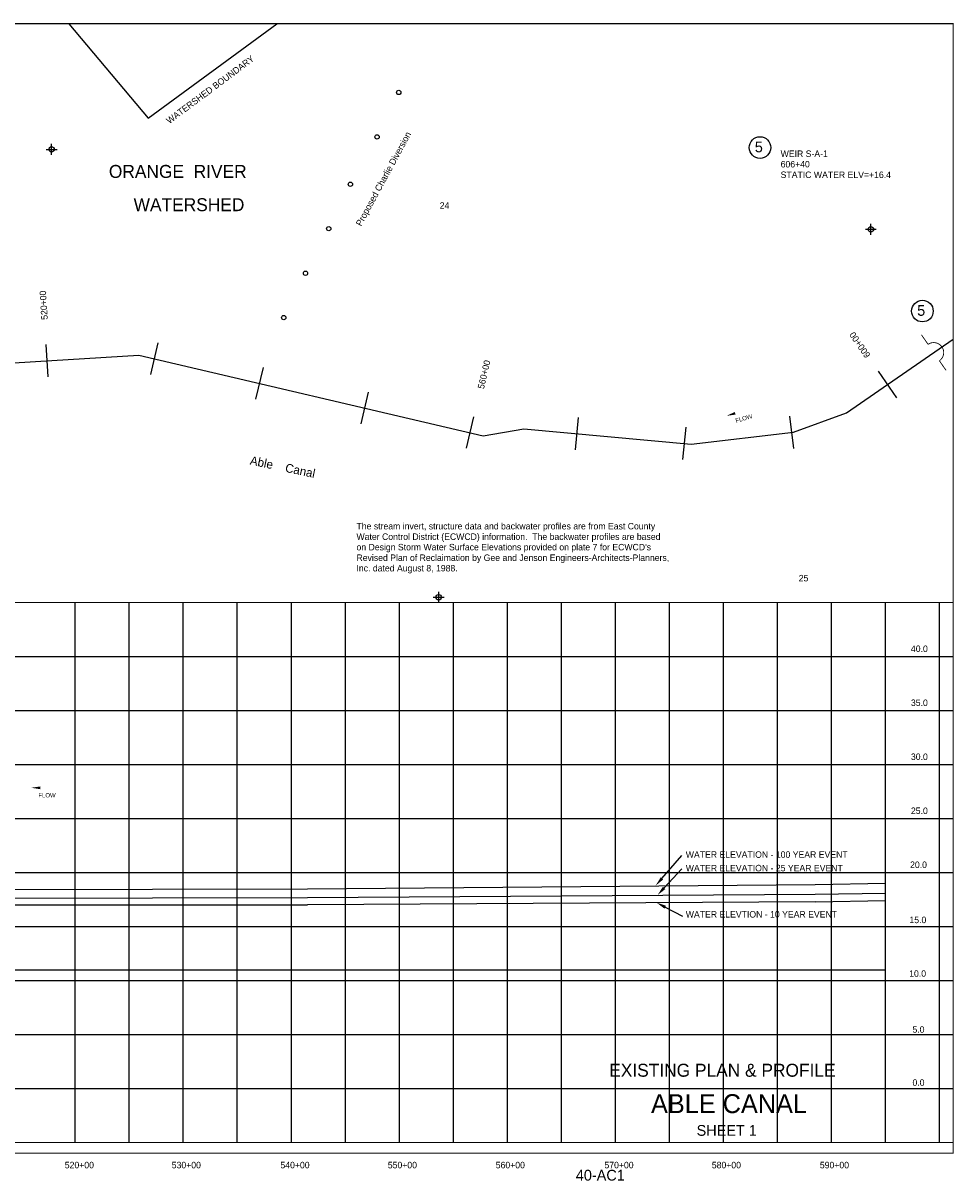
# Model space of a CAD drawing. Extents: x 44120 to 60141, y -855 to 9865.
# Tile 2 of 2: x 51518 to 60141, y -855 to 9865. Entities that reach past the tile are written whole.
import ezdxf
from ezdxf.enums import TextEntityAlignment as Align

# ---------------------------------------------------------------- set-up
doc = ezdxf.new("R2010")
doc.units = 0
doc.header["$LTSCALE"] = 800
doc.header["$PDMODE"] = 34
doc.header["$PDSIZE"] = 50
doc.linetypes.add('DASHED', pattern=[0])
doc.linetypes.add('STREAM', pattern=[0])
doc.layers.get('0').update_dxf_attribs({"linetype": 'CONTINUOUS'})
for name, color, linetype in [('100YR', 15, 'CONTINUOUS'), ('10YR', 15, 'CONTINUOUS'), ('25YR', 15, 'CONTINUOUS'), ('BORDER', 1, 'CONTINUOUS'), ('EXISTING', 1, 'CONTINUOUS'), ('GRID', 2, 'CONTINUOUS'), ('PROPOSED', 7, 'CONTINUOUS'), ('SEC', 2, 'CONTINUOUS'), ('STATIONS', 7, 'CONTINUOUS'), ('STRUCTTEXT', 7, 'CONTINUOUS'), ('STRUCTURES', 1, 'CONTINUOUS'), ('TEXT', 7, 'CONTINUOUS'), ('TRUNKS', 5, 'STREAM'), ('WATER', 4, 'CONTINUOUS'), ('WSHEDS', 3, 'CONTINUOUS')]:
    doc.layers.add(name, color=color, linetype=linetype)

# ---------------------------------------------------------------- blocks, each defined once
blk = doc.blocks.new('WEIR')
at = {"layer": 'STRUCTURES', "color": 0, "const_width": 30}
blk.add_lwpolyline([(13, 761), (13, 358, -1), (13, -332), (13, -734)], format="xyb", dxfattribs=at)
blk = doc.blocks.new('DCLAIM')
at = {"layer": 'TEXT', "color": 0}
for s, p in [('The stream invert, structure data and backwater profiles are from East County', (15, 9)), ('Water Control District (ECWCD) information.  The backwater profiles are based', (15, -88)), ("on Design Storm Water Surface Elevations provided on plate 7 for ECWCD's", (15, -185)), ('Revised Plan of Reclaimation by Gee and Jenson Engineers-Architects-Planners,', (15, -283)), ('Inc. dated August 8, 1988.', (15, -380))]:
    blk.add_text(s, height=60, dxfattribs=at).set_placement(p)
blk = doc.blocks.new('FLARROW')
at = {"color": 0}
blk.add_lwpolyline([(-0.28, 0.019, 0, 0.05, 0), (-0.112, 0.019, 0, 0, -0.087559), (-0.012, 0.001, 0, 0, 0.245722), (0.075, 0.013, 0, 0, -0.309425), (0.212, 0.015, 0, 0, 0), (0.278, 0.013, 0, 0, 0)], format="xyseb", dxfattribs=at)
blk.add_text('FLOW', height=0.08, dxfattribs=at).set_placement((0.015, -0.157), align=Align.CENTER)
blk = doc.blocks.new('FLOW')
at = {"layer": 'TRUNKS', "color": 0, "xscale": 500, "yscale": 500, "zscale": 500, "rotation": 26.28602035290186}
blk.add_blockref('FLARROW', (-11, 25), dxfattribs=at)

msp = doc.modelspace()

# ---------------------------------------------------------------- linework, layer by layer
at = {"layer": '100YR', "color": 0}
for p, q in [((50500, 1840), (54150, 1850)), ((54150, 1850), (58850, 1890)), ((58850, 1890), (59500, 1900))]:
    msp.add_line(p, q, dxfattribs=at)
at = {"layer": '10YR', "color": 0}
for p, q in [((58850, 1730), (54150, 1700)), ((58850, 1730), (59500, 1740)), ((50500, 1700), (54150, 1700))]:
    msp.add_line(p, q, dxfattribs=at)
at = {"layer": '25YR', "color": 0}
for p, q in [((50500, 1760), (54150, 1770)), ((54150, 1770), (58850, 1800)), ((58850, 1800), (59500, 1810))]:
    msp.add_line(p, q, dxfattribs=at)
at = {"layer": 'BORDER', "color": 0, "const_width": 10}
msp.add_lwpolyline([(44125, -600), (60125, -600), (60125, 9860), (44125, 9860)], close=True, dxfattribs=at)
for points in [[(44125, 4500), (60125, 4500)], [(44125, -500), (60125, -500)]]:
    msp.add_lwpolyline(points, dxfattribs=at)
at = {"layer": 'EXISTING', "color": 0, "linetype": 'DASHED'}
for p, q in [((50500, 1100), (51950, 1100)), ((51950, 1100), (53450, 1100)), ((53450, 1100), (55250, 1100)), ((55250, 1100), (58450, 1100)), ((58450, 1100), (59500, 1100))]:
    msp.add_line(p, q, dxfattribs=at)
at = {"layer": 'GRID', "color": 0}
for points in [[(52000, -500), (52000, 4500)], [(52500, -500), (52500, 4500)], [(53000, -500), (53000, 4500)], [(53500, -500), (53500, 4500)], [(54000, -500), (54000, 4500)], [(54500, -500), (54500, 4500)], [(55000, -500), (55000, 4500)], [(55500, -500), (55500, 4500)], [(56000, -500), (56000, 4500)], [(56500, -500), (56500, 4500)], [(57000, -500), (57000, 4500)], [(57500, -500), (57500, 4500)], [(58000, -500), (58000, 4500)], [(58500, -500), (58500, 4500)], [(59000, -500), (59000, 4500)], [(59500, -500), (59500, 4500)], [(60000, -500), (60000, 4500)], [(44125, 4000), (60125, 4000)], [(44125, 3500), (60125, 3500)], [(44125, 3000), (60125, 3000)], [(44125, 2500), (60125, 2500)], [(44125, 2000), (60125, 2000)], [(44125, 1500), (60125, 1500)], [(44125, 1000), (60125, 1000)], [(44125, 500), (60125, 500)], [(44125, 0), (60125, 0)]]:
    msp.add_lwpolyline(points, dxfattribs=at)
at = {"layer": 'SEC', "color": 0}
for p in [(51781, 8696), (59364, 7956), (55364, 4549)]:
    msp.add_point(p, dxfattribs=at)
at = {"layer": 'STATIONS', "color": 0}
for p, q in [((51726, 6888), (51745, 6589)), ((52764, 6905), (52696, 6613)), ((53738, 6676), (53669, 6384)), ((59431, 6642), (59602, 6395)), ((54711, 6448), (54643, 6156)), ((55685, 6220), (55617, 5928)), ((58612, 6225), (58647, 5927)), ((56654, 6213), (56626, 5914)), ((57650, 6123), (57622, 5824))]:
    msp.add_line(p, q, dxfattribs=at)
at = {"layer": 'STRUCTTEXT', "color": 0}
for centre in [(58338, 8713), (59841, 7199)]:
    msp.add_circle(centre, 100, dxfattribs=at)
at = {"layer": 'TEXT', "color": 0}
for p, q in [((57430, 1945), (57613, 2156)), ((57450, 1857), (57613, 2033)), ((57460, 1680), (57622, 1597))]:
    msp.add_line(p, q, dxfattribs=at)
for points in [[(57442, 1936), (57419, 1955), (57371, 1877)], [(57461, 1846), (57439, 1867), (57389, 1791)], [(57454, 1666), (57467, 1693), (57380, 1721)]]:
    msp.add_solid(points, dxfattribs=at)
at = {"layer": 'TRUNKS', "color": 0}
for p, q in [((59140, 6258), (60125, 6940)), ((49271, 6586), (52588, 6792)), ((52588, 6792), (55776, 6045)), ((58647, 6078), (59140, 6258)), ((58647, 6078), (59140, 6258)), ((55776, 6045), (56152, 6108)), ((56152, 6108), (57700, 5967)), ((57700, 5967), (58647, 6078))]:
    msp.add_line(p, q, dxfattribs=at)
for centre in [(54994, 9223), (54794, 8812), (54547, 8373), (54346, 7962), (54131, 7549), (53930, 7138)]:
    msp.add_circle(centre, 20, dxfattribs=at)
at = {"layer": 'WSHEDS', "color": 0}
msp.add_lwpolyline([(51939, 9860), (52674, 8984), (53867, 9860)], dxfattribs=at)

# ---------------------------------------------------------------- block references
at = {"layer": 'STRUCTURES', "color": 0, "xscale": 0.2675955, "yscale": 0.2675955, "zscale": 0.2675955, "rotation": 34.64417495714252}
msp.add_blockref('WEIR', (59945, 6810), dxfattribs=at)
at = {"layer": 'TEXT', "color": 0}
for p, rotation in [((58171, 6233), 350.3337943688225), ((51730, 2747), 333.2729780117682)]:
    msp.add_blockref('FLOW', p, dxfattribs=dict(at, rotation=rotation))
msp.add_blockref('DCLAIM', (54588, 5168), dxfattribs=at)

# ---------------------------------------------------------------- texts
at = {"layer": 'EXISTING', "color": 0}
for s, p in [('WATER ELEVATION - 100 YEAR EVENT', (57651, 2136)), ('WATER ELEVATION - 25 YEAR EVENT', (57651, 2011)), ('WATER ELEVTION - 10 YEAR EVENT', (57651, 1583))]:
    msp.add_text(s, height=60, dxfattribs=at).set_placement(p)
msp.add_text('EXISTING PLAN & PROFILE', height=120, dxfattribs=at).set_placement((57990, 109), align=Align.CENTER)
at = {"layer": 'PROPOSED', "color": 0}
msp.add_text('40-AC1', height=100, dxfattribs=at).set_placement((56860, -853), align=Align.CENTER)
at = {"layer": 'STATIONS', "color": 0}
for s, rotation, p in [('Proposed Charlie Diversion', 61.5698, (54879, 8409)), ('520+00', 93.5557, (51737, 7255)), ('600+00', 124.6763, (59287, 6902)), ('560+00', 76.8078, (55813, 6605))]:
    msp.add_text(s, height=60, rotation=rotation, dxfattribs=at).set_placement(p, align=Align.CENTER)
at = {"layer": 'STRUCTTEXT', "color": 0}
for p in [(58290, 8669), (59793, 7155)]:
    msp.add_text('5', height=100, dxfattribs=at).set_placement(p)
at = {"layer": 'TEXT', "color": 0}
msp.add_text('WATERSHED BOUNDARY', height=60, rotation=36.8439, dxfattribs=at).set_placement((52871, 8929))
at = {"layer": 'TEXT', "color": 0, "linetype": 'BYBLOCK'}
for s, p in [('WEIR S-A-1', (58529, 8626)), ('606+40', (58529, 8529)), ('STATIC WATER ELV=+16.4', (58529, 8431))]:
    msp.add_text(s, height=60, dxfattribs=at).set_placement(p)
at = {"layer": 'TEXT', "color": 0}
for s, height, p in [('ORANGE  RIVER', 120, (52311, 8432)), ('WATERSHED', 120, (52540, 8124)), ('40.0', 60, (59735, 4042)), ('35.0', 60, (59735, 3542)), ('30.0', 60, (59735, 3042)), ('25.0', 60, (59735, 2542)), ('20.0', 60, (59727, 2042)), ('15.0', 60, (59721, 1531)), ('10.0', 60, (59719, 1034))]:
    msp.add_text(s, height=height, dxfattribs=at).set_placement(p)
for s, height, p in [('24', 60, (55418, 8146)), ('25', 60, (58741, 4696)), ('5.0', 60, (59805, 516)), ('0.0', 60, (59805, 25)), ('ABLE CANAL', 175, (58051, -228)), ('SHEET 1', 100, (58030, -438)), ('520+00', 60, (52038, -739)), ('530+00', 60, (53028, -739)), ('540+00', 60, (54034, -739)), ('550+00', 60, (55028, -739)), ('560+00', 60, (56027, -739)), ('570+00', 60, (57033, -739)), ('580+00', 60, (58027, -739)), ('590+00', 60, (59027, -739))]:
    msp.add_text(s, height=height, dxfattribs=at).set_placement(p, align=Align.CENTER)
at = {"layer": 'WATER', "color": 0}
msp.add_text('Able    Canal', height=80, rotation=348.2007, dxfattribs=at).set_placement((53612, 5779))

doc.saveas('drawing.dxf')
